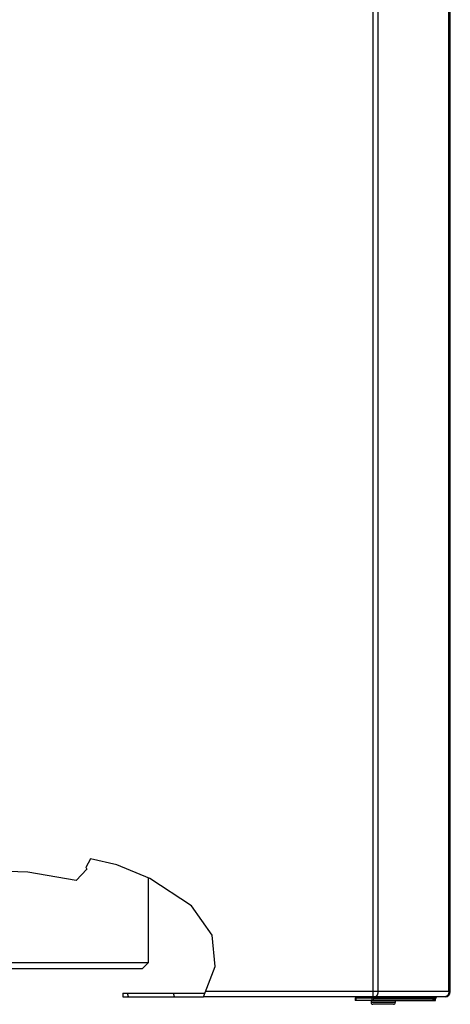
# Model space of a CAD drawing. Header units: centimetres. Extents: x 4745 to 39369, y 17389 to 19524.
# Tile 169 of 188: x 37147 to 37164, y 18518 to 18558. Entities that reach past the tile are written whole.
import ezdxf

# ---------------------------------------------------------------- set-up
doc = ezdxf.new("R2010")
doc.units = ezdxf.units.CM
doc.layers.add('$_urządzenia', color=250, linetype='Continuous')

# ---------------------------------------------------------------- blocks, each defined once
blk = doc.blocks.new('A$C92957c0b')
at = {"layer": '$_urządzenia'}
h = blk.add_hatch(dxfattribs=at)
h.set_pattern_fill('_USER', color=256, scale=11.900341, angle=285, pattern_type=0)
h.set_pattern_definition([(285, (-1585.072, -2113.606), (11.49485, 3.080035), [])])
h.paths.add_polyline_path([(212.12, -1127), (212.12, -1126), (234.55, -1126), (234.42, -1126.25), (234.29, -1126.5), (234.15, -1126.75), (234.01, -1127)])
for p, q in [((279.34, -1127), (279.34, -29)), ((280.56, -30.4), (280.56, -1125.6)), ((299.63, -1125.6), (299.63, -30.4)), ((300, -1125.6), (300, -30.4)), ((203.41, -1090), (202.16, -1092.24)), ((210.5, -1091.59), (203.41, -1090)), ((186.63, -1093.52), (173.06, -1093.08)), ((199.61, -1095.78), (186.63, -1093.52)), ((202.5, -1092.74), (199.61, -1095.78)), ((202.16, -1092.24), (202.27, -1092.41)), ((202.27, -1092.41), (202.38, -1092.57)), ((202.38, -1092.57), (202.5, -1092.74)), ((219.39, -1095.25), (210.5, -1091.59)), ((218.9, -1095.05), (218.9, -1117.9)), ((230.52, -1102.54), (219.39, -1095.25)), ((236.1, -1110.48), (230.52, -1102.54)), ((236.94, -1118.83), (236.1, -1110.48)), ((218.9, -1117.9), (171.1, -1117.9)), ((217.3, -1119.5), (172.7, -1119.5)), ((217.3, -1119.5), (218.9, -1117.9)), ((233.74, -1127), (236.94, -1118.83)), ((300, -1125.6), (234.29, -1125.6)), ((212.12, -1126), (212.12, -1127)), ((212.12, -1126), (234.13, -1126)), ((212.12, -1127), (233.74, -1127)), ((298.6, -1127), (233.74, -1127)), ((274.5, -1127.3), (274.5, -1128)), ((274.5, -1127.3), (278.99, -1127.3)), ((279, -1128), (274.5, -1128)), ((274.76, -1128), (274.76, -1127.3)), ((278.74, -1128), (278.74, -1128.5)), ((279.16, -1127.9), (278.97, -1127.25)), ((279, -1127.4), (279, -1127.41)), ((279, -1128), (279, -1127.41)), ((279, -1128), (296, -1128)), ((279.21, -1127), (279.16, -1127.08)), ((279.16, -1127.08), (279.52, -1127.55)), ((279.73, -1127.22), (279.52, -1127.55)), ((279.52, -1127.55), (295.93, -1127.55)), ((279.56, -1127), (279.73, -1127.22)), ((279.73, -1127.22), (296.14, -1127.22)), ((285.24, -1128), (285.24, -1128.5)), ((295.26, -1128), (295.2, -1128)), ((295.33, -1128), (295.33, -1127.99)), ((296.14, -1127.22), (295.93, -1127.55)), ((295.98, -1128), (295.98, -1127.47)), ((296, -1128), (296, -1127.45)), ((285.24, -1128.5), (278.74, -1128.5)), ((284.74, -1129), (279.24, -1129))]:
    blk.add_line(p, q, dxfattribs=at)
for points in [[(280.56, -1125.6), (280.56, -1125.66), (280.56, -1125.71), (280.56, -1125.77), (280.55, -1125.82), (280.55, -1125.88), (280.54, -1125.94), (280.53, -1125.99), (280.52, -1126.04), (280.51, -1126.1), (280.5, -1126.15), (280.49, -1126.2), (280.47, -1126.25), (280.46, -1126.3)], [(299.63, -1125.6), (299.63, -1125.66), (299.62, -1125.71), (299.62, -1125.77), (299.61, -1125.82), (299.6, -1125.88), (299.59, -1125.94), (299.58, -1125.99), (299.57, -1126.04), (299.55, -1126.1), (299.53, -1126.15), (299.51, -1126.2), (299.49, -1126.25), (299.47, -1126.3), (299.45, -1126.35), (299.42, -1126.4), (299.39, -1126.44), (299.36, -1126.49), (299.33, -1126.53), (299.3, -1126.57), (299.27, -1126.61), (299.23, -1126.65), (299.2, -1126.68), (299.16, -1126.72), (299.12, -1126.75), (299.09, -1126.78), (299.05, -1126.81), (299, -1126.84), (298.96, -1126.86), (298.92, -1126.89), (298.88, -1126.91), (298.83, -1126.93), (298.79, -1126.94), (298.74, -1126.96), (298.7, -1126.97), (298.65, -1126.98), (298.6, -1126.99), (298.56, -1127), (298.51, -1127), (298.46, -1127)], [(279.16, -1127.08), (279.14, -1127.1), (279.12, -1127.12), (279.1, -1127.15), (279.08, -1127.17), (279.06, -1127.19), (279.04, -1127.21), (279.02, -1127.22), (279, -1127.24), (278.97, -1127.25)], [(278.99, -1127.34), (279, -1127.35), (279, -1127.36), (279, -1127.37), (279, -1127.38), (279, -1127.39), (279, -1127.4), (279, -1127.4), (279, -1127.4)], [(279.16, -1127.9), (279.14, -1127.92), (279.12, -1127.94), (279.11, -1127.96), (279.09, -1127.97), (279.07, -1127.98), (279.05, -1127.99), (279.04, -1128), (279.02, -1128), (279, -1128)], [(279.52, -1127.55), (279.49, -1127.6), (279.45, -1127.65), (279.41, -1127.69), (279.37, -1127.74), (279.33, -1127.78), (279.29, -1127.81), (279.25, -1127.85), (279.2, -1127.88), (279.16, -1127.9)], [(280.1, -1127), (280.07, -1127), (280.05, -1127), (280.03, -1127.01), (280.01, -1127.01), (279.99, -1127.02), (279.96, -1127.03), (279.94, -1127.04), (279.92, -1127.05), (279.9, -1127.06), (279.88, -1127.07), (279.86, -1127.09), (279.84, -1127.1), (279.82, -1127.12), (279.8, -1127.14), (279.78, -1127.16), (279.77, -1127.18), (279.75, -1127.2), (279.73, -1127.22)], [(280.46, -1126.3), (280.44, -1126.35), (280.42, -1126.4), (280.41, -1126.44), (280.39, -1126.49), (280.37, -1126.53), (280.34, -1126.57), (280.32, -1126.61), (280.3, -1126.65), (280.28, -1126.68), (280.25, -1126.72), (280.23, -1126.75), (280.2, -1126.78), (280.17, -1126.81), (280.14, -1126.84), (280.12, -1126.86), (280.09, -1126.89), (280.06, -1126.91), (280.03, -1126.93), (280, -1126.94), (279.97, -1126.96), (279.94, -1126.97), (279.91, -1126.98), (279.88, -1126.99), (279.84, -1127), (279.81, -1127), (279.78, -1127)], [(295.93, -1127.55), (295.89, -1127.61), (295.85, -1127.66), (295.81, -1127.71), (295.77, -1127.75), (295.72, -1127.79), (295.67, -1127.83), (295.63, -1127.87), (295.58, -1127.9), (295.52, -1127.92), (295.47, -1127.95), (295.42, -1127.97), (295.37, -1127.98), (295.31, -1127.99), (295.26, -1128)], [(296.51, -1127), (296.49, -1127), (296.46, -1127), (296.44, -1127.01), (296.42, -1127.01), (296.4, -1127.02), (296.37, -1127.03), (296.35, -1127.04), (296.33, -1127.05), (296.31, -1127.06), (296.29, -1127.07), (296.27, -1127.09), (296.25, -1127.1), (296.23, -1127.12), (296.21, -1127.14), (296.19, -1127.16), (296.18, -1127.18), (296.16, -1127.2), (296.14, -1127.22)]]:
    blk.add_lwpolyline(points, dxfattribs=at)
for centre, radius, start, end in [((298.6, -1125.6), 1.4, 270, 0), ((279.24, -1128.5), 0.5, 180, 270), ((284.74, -1128.5), 0.5, 270, 0)]:
    blk.add_arc(centre, radius, start, end, dxfattribs=at)

msp = doc.modelspace()

# ---------------------------------------------------------------- block references
at = {"layer": '$_urządzenia', "xscale": 0.15, "yscale": 0.15, "zscale": 0.15}
msp.add_blockref('A$C92957c0b', (37119.279, 18687.776), dxfattribs=at)

doc.saveas('drawing.dxf')
